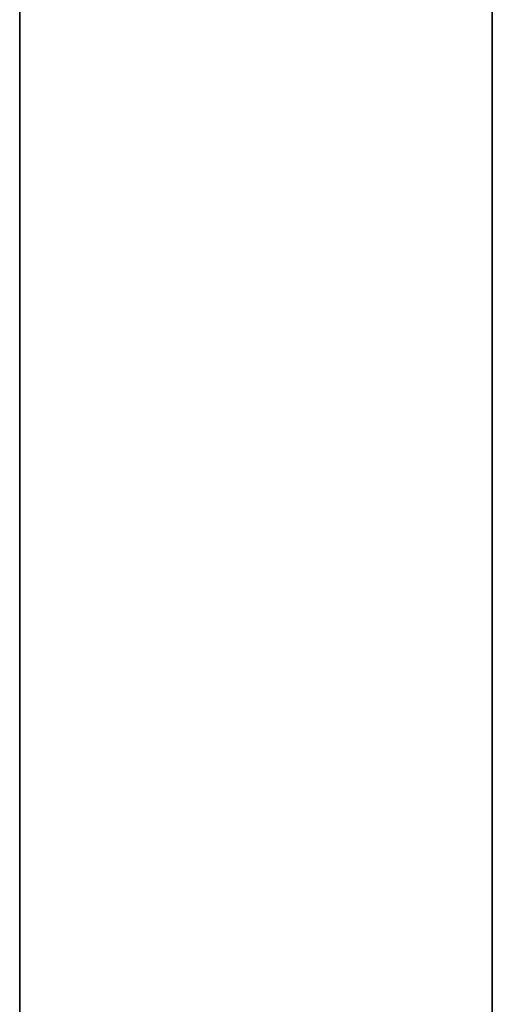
# Model space of a CAD drawing. Header units: millimetres. Extents: x -66 to 114, y 79 to 395.
# Tile 151 of 168: x 94.85 to 95.2, y 154.808 to 155.538. Entities that reach past the tile are written whole.
import ezdxf

# ---------------------------------------------------------------- set-up
doc = ezdxf.new("R2010")
doc.units = ezdxf.units.MM
doc.layers.add('Layer 01', color=7, linetype='Continuous', true_color=0x000000)

msp = doc.modelspace()

# ---------------------------------------------------------------- linework, layer by layer
at = {"layer": 'Layer 01', "extrusion": (1, 1.01795e-16, -4.48124e-16)}
msp.add_arc((144.97333, -18.55, 94.84999), 15.85595, 270, 90, dxfattribs=at)
at = {"layer": 'Layer 01', "extrusion": (-1, 0, 0)}
for start, end in [(180, 0), (0, 180)]:
    msp.add_arc((-144.97333, -18.55, -95.19999), 11.25, start, end, dxfattribs=at)
at = {"layer": 'Layer 01'}
for points in [[(94.84999, 159.92333, -37.5), (94.84999, 144.97333, -37.5), (94.84999, 130.02333, -37.5)], [(94.84999, 130.02333, 0.4), (94.84999, 144.97333, 0.4), (94.84999, 159.92333, 0.4)]]:
    msp.add_open_spline(points, degree=2, dxfattribs=at)

doc.saveas('drawing.dxf')
